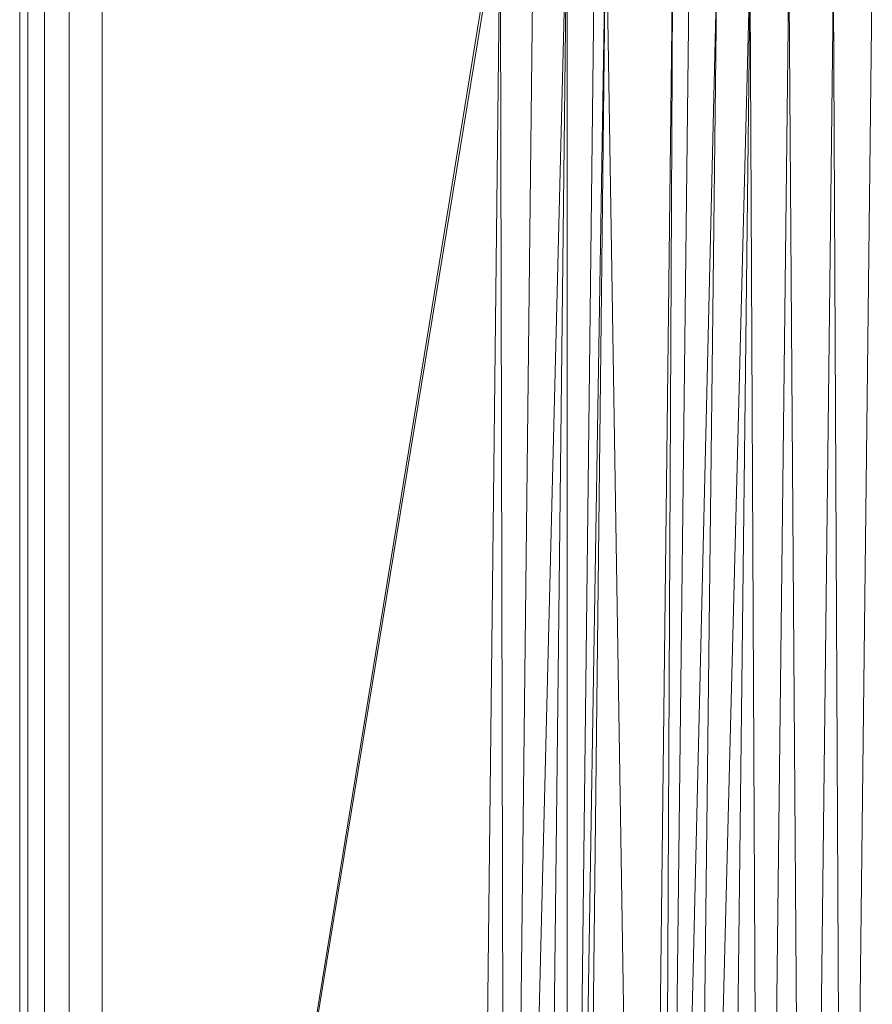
# Model space of a CAD drawing. Header units: metres. Extents: x 391.1 to 427.5, y 12.7 to 29.9.
# Tile 146 of 212: x 408.142 to 408.245, y 23.912 to 24.031. Entities that reach past the tile are written whole.
import ezdxf

# ---------------------------------------------------------------- set-up
doc = ezdxf.new("R2010")
doc.units = ezdxf.units.M
doc.layers.add('02_MOBILIARIO', color=7, linetype='Continuous', lineweight=18)

# ---------------------------------------------------------------- blocks, each defined once
blk = doc.blocks.new('Family - Plats de dutxa PS-1-153501-01_CLI_AIRE_PS1')
at = {"layer": '02_MOBILIARIO', "color": 253, "true_color": 0xaaaaaa}
for p, q in [((0.01, 0.8), (0.01, 0)), ((0.01, 0.8), (0.01, 0)), ((0.01, 0.5), (0.01, 0.79)), ((0.01, 0.79), (0.01, 0.5)), ((0.01, 0.5), (0.01, 0.79)), ((0.01, 0.79), (0.01, 0.4)), ((0.01, 0.4), (0.01, 0.79)), ((0.01, 0.79), (0.01, 0.4)), ((0.01, 0.4), (0.01, 0.79)), ((0.011, 0.79), (0.011, 0.4)), ((0.011, 0.4), (0.011, 0.79)), ((0.013, 0.79), (0.013, 0.01)), ((0.013, 0.4), (0.013, 0.79)), ((0.013, 0.79), (0.013, 0.4)), ((0.013, 0.4), (0.013, 0.79)), ((0.016, 0.789), (0.016, 0.4)), ((0.016, 0.4), (0.016, 0.789)), ((0.02, 0.788), (0.02, 0.4)), ((0.02, 0.788), (0.02, 0.4)), ((0.02, 0.4), (0.0687, 0.69841)), ((0.0687, 0.69841), (0.02, 0.4)), ((0.02, 0.4), (0.06837, 0.69444)), ((0.02, 0.4), (0.06837, 0.69444)), ((0.06837, 0.69444), (0.065, 0.4)), ((0.065, 0.4), (0.06837, 0.69444)), ((0.06837, 0.69444), (0.06904, 0.4)), ((0.06904, 0.4), (0.06837, 0.69444)), ((0.07241, 0.69444), (0.06904, 0.4)), ((0.07646, 0.69444), (0.06904, 0.4)), ((0.06904, 0.4), (0.07646, 0.69444)), ((0.07241, 0.69444), (0.06904, 0.4)), ((0.07309, 0.4), (0.07646, 0.69444)), ((0.07309, 0.4), (0.07646, 0.69444)), ((0.07983, 0.69444), (0.07646, 0.4)), ((0.08118, 0.69444), (0.07646, 0.4)), ((0.07646, 0.4), (0.08118, 0.69444)), ((0.07646, 0.69444), (0.07646, 0.4)), ((0.07983, 0.69444), (0.07646, 0.4)), ((0.07646, 0.4), (0.07646, 0.69444)), ((0.07781, 0.4), (0.08118, 0.69444)), ((0.07781, 0.4), (0.08118, 0.69444)), ((0.08118, 0.69444), (0.0859, 0.4)), ((0.0859, 0.4), (0.08118, 0.69444)), ((0.0859, 0.4), (0.08927, 0.68702)), ((0.08927, 0.68702), (0.0859, 0.4)), ((0.09129, 0.68702), (0.08792, 0.4)), ((0.09466, 0.68702), (0.08792, 0.4)), ((0.08792, 0.4), (0.09466, 0.68702)), ((0.08927, 0.68702), (0.08792, 0.4)), ((0.09129, 0.68702), (0.08792, 0.4)), ((0.08792, 0.4), (0.08927, 0.68702)), ((0.09466, 0.68702), (0.09129, 0.4)), ((0.0987, 0.68702), (0.09129, 0.4)), ((0.09129, 0.4), (0.0987, 0.68702)), ((0.09129, 0.4), (0.09466, 0.68702)), ((0.09533, 0.4), (0.0987, 0.68702)), ((0.09533, 0.4), (0.0987, 0.68702)), ((0.0987, 0.68702), (0.10005, 0.4)), ((0.10005, 0.4), (0.0987, 0.68702)), ((0.10005, 0.4), (0.10342, 0.68702)), ((0.10342, 0.68702), (0.10005, 0.4)), ((0.10342, 0.68702), (0.10545, 0.4)), ((0.10545, 0.4), (0.10342, 0.68702)), ((0.10545, 0.4), (0.10882, 0.68702)), ((0.10882, 0.68702), (0.10545, 0.4)), ((0.10882, 0.68702), (0.11017, 0.4)), ((0.11017, 0.4), (0.10882, 0.68702)), ((0.11354, 0.68702), (0.11017, 0.4)), ((0.11354, 0.68702), (0.11017, 0.4))]:
    blk.add_line(p, q, dxfattribs=at)
blk = doc.blocks.new('LONDR55-XX_ZZ-ARQ-CAA-M3D-Londres55_ifc-1-01_CLI_AIRE_PS1')
at = {"layer": '02_MOBILIARIO', "color": 253, "lineweight": 18, "true_color": 0xaaaaaa}
blk.add_blockref('Family - Plats de dutxa PS-1-153501-01_CLI_AIRE_PS1', (408.13172, 23.35074), dxfattribs=at)

msp = doc.modelspace()

# ---------------------------------------------------------------- block references
at = {"lineweight": 5}
msp.add_blockref('LONDR55-XX_ZZ-ARQ-CAA-M3D-Londres55_ifc-1-01_CLI_AIRE_PS1', (0, 0), dxfattribs=at)

doc.saveas('drawing.dxf')
